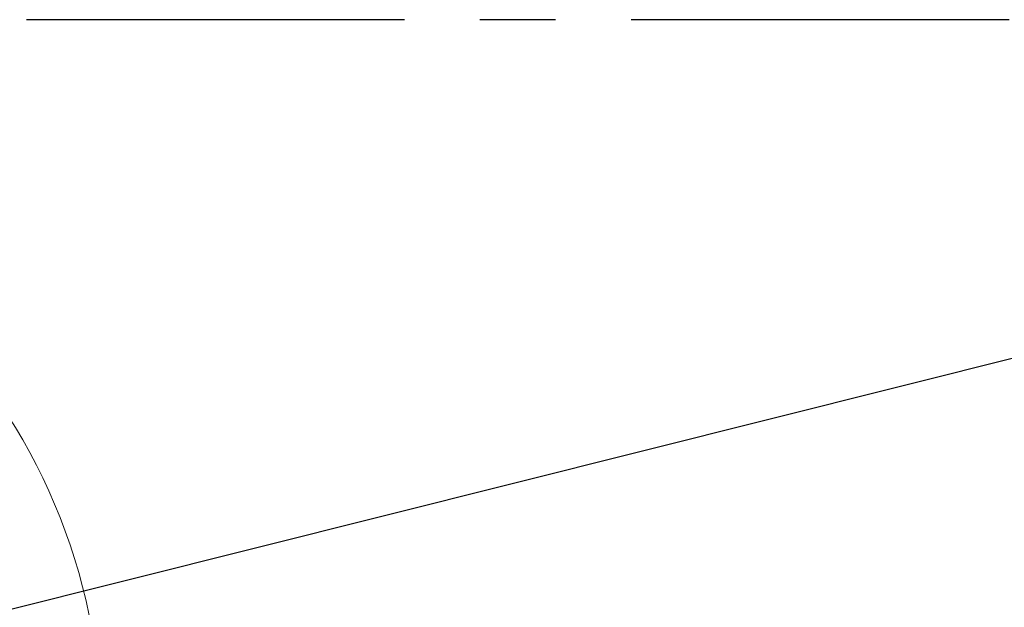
# Model space of a CAD drawing. Header units: millimetres. Extents: x -8713 to 3261, y -18743 to -8704.
# Tile 22 of 133: x -3796 to -2969, y -14850 to -14357. Entities that reach past the tile are written whole.
import ezdxf

# ---------------------------------------------------------------- set-up
doc = ezdxf.new("R2010")
doc.units = ezdxf.units.MM
doc.header["$LTSCALE"] = 10
doc.header["$PDSIZE"] = -1
doc.linetypes.add('CENTER', pattern=[50.8, 31.75, -6.35, 6.35, -6.35])
doc.layers.get('Defpoints').update_dxf_attribs({"true_color": 0x5e5e5e})
doc.layers.add('2细线层', color=4, linetype='Continuous', lineweight=13)
doc.dimstyles.new('ISO-25', dxfattribs={"dimscale": 20, "dimtxt": 4, "dimasz": 3.05, "dimexe": 3, "dimexo": 0.625, "dimtad": 1, "dimdec": 0, "dimtxsty": 'Standard', "dimcen": 2.5, "dimclrd": 1, "dimclre": 1, "dimclrt": 4, "dimadec": 1, "dimazin": 2, "dimtfac": 1, "dimtdec": 0, "dimtmove": 0, "dimatfit": 0, "dimfxl": 1, "dimarcsym": 0})

# ---------------------------------------------------------------- blocks, each defined once
blk = doc.blocks.new('*D233')
at = {"color": 1, "lineweight": -2, "transparency": 16777216}
blk.add_line((-4225.11, -14957.2), (-2473.24, -14518.78), dxfattribs=at)
at = {"color": 1, "lineweight": 20, "transparency": 16777216}
blk.add_solid([(-2475.71, -14508.92), (-2470.77, -14528.64), (-2414.06, -14503.97)], dxfattribs=at)
at = {"layer": 'Defpoints', "color": 0, "lineweight": 20, "transparency": 16777216}
for p in [(-2414.06, -14503.97), (-4225.11, -14957.2)]:
    blk.add_point(p, dxfattribs=at)
at = {"color": 4, "transparency": 16777216, "insert": (-2696.67, -14520.58), "char_height": 80, "width": 121.6084, "attachment_point": 5, "rotation": 14.05026}
blk.add_mtext('{\\fSimHei|b0|i0|c134|p49;R1867}', dxfattribs=at)

msp = doc.modelspace()

# ---------------------------------------------------------------- linework, layer by layer
at = {"color": 2, "linetype": 'CENTER'}
msp.add_line((-2457.25, -14357.2), (-5992.96, -14357.2), dxfattribs=at)
at = {"layer": '2细线层', "color": 4}
msp.add_circle((-4225.11, -14957.2), 497.19, dxfattribs=at)

# ---------------------------------------------------------------- dimensions: what is measured, and where the dimension line sits
dim = msp.add_radius_dim(center=(-4225.11, -14957.2), mpoint=(-2414.06, -14503.97), text='{\\fSimHei|b0|i0|c134|p49;<>}', dimstyle='ISO-25')
dim.commit()
dim.dimension.update_dxf_attribs({"geometry": '*D233', "text_midpoint": (-2683.92, -14571.5), "dimtype": 164})

doc.saveas('drawing.dxf')
